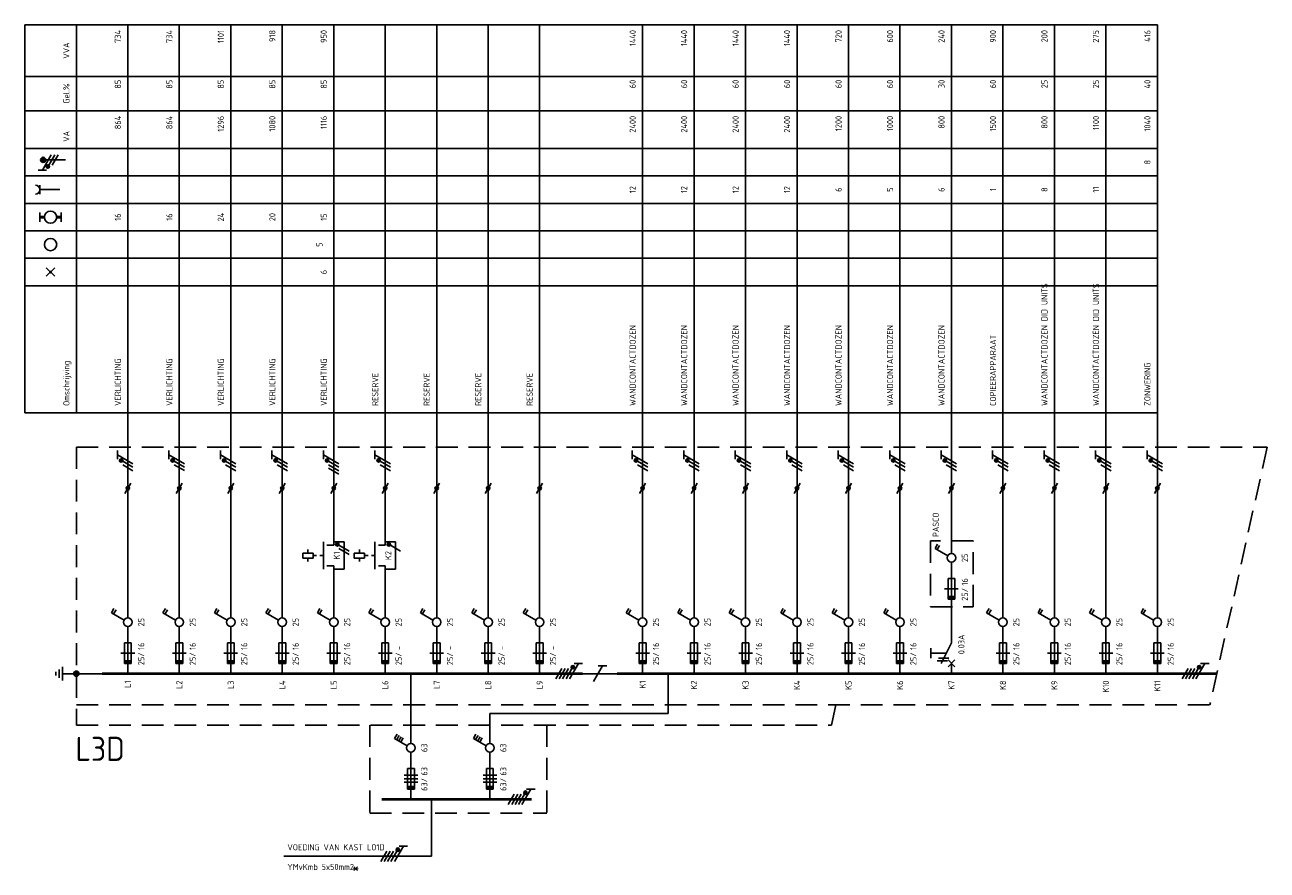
# Model space of a CAD drawing. Extents: x -1431 to 110, y 417 to 990.
# Tile 1 of 7: x -1431 to -1069, y 659 to 905. Entities that reach past the tile are written whole.
import ezdxf
from ezdxf.enums import TextEntityAlignment as Align

# ---------------------------------------------------------------- set-up
doc = ezdxf.new("R2010")
doc.units = 0
doc.linetypes.add('HIDDEN', pattern=[9.525, 6.35, -3.175])
doc.linetypes.add('STABI11', pattern=[2, 1, -1])
doc.layers.get('0').update_dxf_attribs({"linetype": 'CONTINUOUS'})
for name, color, linetype in [('EL$1----', 3, 'CONTINUOUS'), ('EL$1----_L0A', 3, 'CONTINUOUS'), ('EL$1----_L1A', 3, 'CONTINUOUS'), ('EL$1----_L1B', 3, 'CONTINUOUS'), ('EL$1----_L3A', 3, 'CONTINUOUS'), ('EL6112--', 3, 'CONTINUOUS'), ('EL6121--', 3, 'CONTINUOUS'), ('EL6222--', 3, 'CONTINUOUS')]:
    doc.layers.add(name, color=color, linetype=linetype)
doc.styles.add('BURO-018', font='iso.shx', dxfattribs={"height": 1.8})
doc.styles.add('BURO-035', font='ISO.shx', dxfattribs={"height": 3.5})

# ---------------------------------------------------------------- blocks, each defined once
blk = doc.blocks.new('0302A1_')
at = {"color": 0, "linetype": 'Continuous'}
blk.add_line((-0.87, -1.5), (0.87, 1.5), dxfattribs=at)
at = {"color": 0, "const_width": 0.5}
blk.add_lwpolyline([(-0.25, 0, 1), (0.25, 0, 1)], format="xyb", close=True, dxfattribs=at)
at = {"color": 0, "linetype": 'Continuous'}
blk.add_circle((0, 0), 0.5, dxfattribs=at)
blk = doc.blocks.new('m1s')
at = {"color": 0, "linetype": 'Continuous'}
blk.add_line((0, 54), (0, 66), dxfattribs=at)
blk = doc.blocks.new('111104')
at = {"color": 0, "linetype": 'Continuous'}
for p, q in [((-3, 6.98), (-3, 4.48)), ((-3, 5.73), (1.5, 3.13)), ((1.5, 2.13), (-1.5, 3.87)), ((1.5, 1.13), (-1.5, 2.87)), ((1.5, 0.13), (-1.5, 1.87)), ((1.5, -0.87), (-1.5, 0.87))]:
    blk.add_line(p, q, dxfattribs=at)
at = {"color": 0, "linetype": 'Continuous', "const_width": 0.5}
blk.add_lwpolyline([(-1.68, 4.12, 1), (-2.18, 4.12, 1)], format="xyb", close=True, dxfattribs=at)
at = {"color": 0, "linetype": 'Continuous'}
blk.add_circle((-1.93, 4.12), 0.5, dxfattribs=at)
at = {"color": 0, "linetype": 'Continuous', "style": 'BURO-018', "flags": 1}
blk.add_attdef('E_MATCODE', text='', height=1.8, dxfattribs=at).set_placement((0, 0), align=Align.MIDDLE)
blk = doc.blocks.new('B2')
at = {"color": 0, "linetype": 'Continuous'}
for p, q in [((-4.75, 17.74), (-4.05, 18.95)), ((-4.14, 17.39), (-3.44, 18.6)), ((0, 16.25), (0, 21)), ((-1.08, 15.62), (-4.75, 17.74)), ((0, 0), (0, 13.75)), ((-1, 9), (-1, 3)), ((1, 9), (-1, 9)), ((1, 3), (1, 9)), ((2, 6), (-2, 6)), ((-1, 3), (1, 3))]:
    blk.add_line(p, q, dxfattribs=at)
blk.add_circle((0, 15), 1.25, dxfattribs=at)
blk.add_solid([(-1, 3), (-1, 4), (1, 3), (1, 4)], dxfattribs=at)
at = {"color": 1, "linetype": 'Continuous', "style": 'BURO-018'}
blk.add_attdef('E_IGS', text='', height=1.8, rotation=90, dxfattribs=at).set_placement((3, 15), align=Align.TOP_CENTER)
at = {"color": 1, "style": 'BURO-018'}
blk.add_attdef('E_VRIJ1', (-3, 3), '', height=1.8, rotation=90, dxfattribs=at)
at = {"color": 1, "linetype": 'Continuous', "style": 'BURO-018'}
blk.add_attdef('E_ISP', text='', height=1.8, rotation=90, dxfattribs=at).set_placement((3, 6.9), align=Align.TOP_LEFT)
blk.add_attdef('E_ISPH', text='', height=1.8, rotation=90, dxfattribs=at).set_placement((3, 6.2), align=Align.TOP_RIGHT)
blk = doc.blocks.new('m1')
at = {"color": 0, "linetype": 'Continuous'}
blk.add_line((0, 21), (0, 33), dxfattribs=at)
blk = doc.blocks.new('b1s')
at = {"color": 0, "linetype": 'Continuous'}
blk.add_line((0, 33), (0, 54), dxfattribs=at)
blk = doc.blocks.new('00P')
at = {"color": 0, "linetype": 'Continuous'}
for p, q in [((0, 31), (3, 31)), ((3, 31), (3, 23)), ((3, 23), (0, 23))]:
    blk.add_line(p, q, dxfattribs=at)
blk = doc.blocks.new('M2S')
at = {"color": 0, "linetype": 'Continuous'}
for p, q in [((0, 63), (0, 66)), ((-7.5, 60.75), (-7.5, 61.75)), ((-3, 56), (-3, 64)), ((-2, 63), (0, 63)), ((-9, 60.75), (-9, 59.25)), ((-6, 60.75), (-9, 60.75)), ((-9, 59.25), (-6, 59.25)), ((-7.5, 59.25), (-7.5, 58.25)), ((-6, 59.25), (-6, 60.75)), ((-6, 60.25), (-6, 60.25)), ((-2, 57), (0, 57)), ((0, 54), (0, 57))]:
    blk.add_line(p, q, dxfattribs=at)
at = {"color": 0, "linetype": 'STABI11'}
blk.add_line((-6, 60), (-3, 60), dxfattribs=at)
at = {"color": 1, "linetype": 'Continuous', "style": 'BURO-018'}
blk.add_attdef('E_VRIJ1', (-6, 63), '', height=1.8, rotation=90, dxfattribs=at)
blk.add_attdef('E_IMS', text='', height=1.8, rotation=90, dxfattribs=at).set_placement((0, 60), align=Align.TOP_CENTER)
blk = doc.blocks.new('111104A')
at = {"color": 0, "linetype": 'Continuous'}
for p, q in [((-3, 4.98), (-3, 2.48)), ((-3, 3.73), (1.5, 1.13)), ((1.5, 0.13), (-1.5, 1.87)), ((1.5, -0.87), (-1.5, 0.87))]:
    blk.add_line(p, q, dxfattribs=at)
at = {"color": 0, "linetype": 'Continuous', "const_width": 0.5}
blk.add_lwpolyline([(-1.68, 2.12, 1), (-2.18, 2.12, 1)], format="xyb", close=True, dxfattribs=at)
at = {"color": 0, "linetype": 'Continuous'}
blk.add_circle((-1.93, 2.12), 0.5, dxfattribs=at)
at = {"color": 0, "linetype": 'Continuous', "style": 'BURO-018', "flags": 1}
blk.add_attdef('E_MATCODE', text='', height=1.8, dxfattribs=at).set_placement((0, 0), align=Align.MIDDLE)
blk = doc.blocks.new('KOLNR1')
at = {"color": 0, "linetype": 'Continuous'}
for p, q in [((1.41, -1.41), (-1.41, 1.41)), ((-1.41, -1.41), (1.41, 1.41))]:
    blk.add_line(p, q, dxfattribs=at)
at = {"color": 0, "linetype": 'Continuous', "const_width": 0.5}
blk.add_lwpolyline([(-0.25, 0, 1), (0.25, 0, 1)], format="xyb", close=True, dxfattribs=at)
blk = doc.blocks.new('KOLNR5')
at = {"color": 0, "linetype": 'Continuous'}
for p, q in [((-3.5, -1.5), (-3.5, 1.5)), ((3.5, 1.5), (3.5, -1.5))]:
    blk.add_line(p, q, dxfattribs=at)
at = {"color": 0, "linetype": 'Continuous', "const_width": 1}
for points in [[(-2, 0), (-3.5, 0)], [(2, 0), (3.5, 0)]]:
    blk.add_lwpolyline(points, dxfattribs=at)
at = {"color": 0, "linetype": 'Continuous'}
blk.add_circle((0, 0), 2, dxfattribs=at)
blk = doc.blocks.new('KOLNR3')
at = {"color": 0, "linetype": 'Continuous'}
blk.add_circle((0, 0), 2, dxfattribs=at)
blk = doc.blocks.new('KOLNR6')
at = {"color": 0, "linetype": 'Continuous'}
for p, q in [((-3.5, -1.5), (-3.5, 1.5)), ((3, 0), (-3.5, 0))]:
    blk.add_line(p, q, dxfattribs=at)
blk.add_arc((-5, 0), 1.5, 270, 90, dxfattribs=at)
blk = doc.blocks.new('B12')
at = {"color": 0, "linetype": 'Continuous'}
for p, q in [((-4.75, 17.74), (-4.05, 18.95)), ((-4.14, 17.39), (-3.44, 18.6)), ((-3.54, 17.04), (-2.84, 18.25)), ((0, 16.25), (0, 21)), ((-1.08, 15.62), (-4.75, 17.74)), ((-2.93, 16.69), (-2.23, 17.9)), ((0, 0), (0, 13.75)), ((-1, 9), (-1, 3)), ((1, 9), (-1, 9)), ((1, 3), (1, 9)), ((-2, 7), (2, 7)), ((-2, 6), (2, 6)), ((2, 5), (-2, 5)), ((-1, 3), (1, 3))]:
    blk.add_line(p, q, dxfattribs=at)
blk.add_circle((0, 15), 1.25, dxfattribs=at)
blk.add_solid([(-1, 3), (-1, 4), (1, 3), (1, 4)], dxfattribs=at)
at = {"color": 1, "linetype": 'Continuous', "style": 'BURO-018'}
blk.add_attdef('E_IGS', text='', height=1.8, rotation=90, dxfattribs=at).set_placement((3, 15), align=Align.TOP_CENTER)
at = {"color": 1, "style": 'BURO-018'}
blk.add_attdef('E_VRIJ1', (-3, 3), '', height=1.8, rotation=90, dxfattribs=at)
at = {"color": 1, "linetype": 'Continuous', "style": 'BURO-018'}
blk.add_attdef('E_ISP', text='', height=1.8, rotation=90, dxfattribs=at).set_placement((3, 6.9), align=Align.TOP_LEFT)
blk.add_attdef('E_ISPH', text='', height=1.8, rotation=90, dxfattribs=at).set_placement((3, 6.2), align=Align.TOP_RIGHT)
blk = doc.blocks.new('E00005')
at = {"color": 0, "linetype": 'Continuous'}
for p, q in [((0.5, 7.75), (-0.5, 7.75)), ((2, 5.75), (-2, 5.75)), ((1.25, 6.75), (-1.25, 6.75)), ((0, 5.75), (0, 2.5))]:
    blk.add_line(p, q, dxfattribs=at)
at = {"color": 0, "linetype": 'Continuous', "const_width": 0.75}
blk.add_lwpolyline([(-0.375, 1.75, 1), (0.375, 1.75, 1)], format="xyb", close=True, dxfattribs=at)
at = {"color": 0, "linetype": 'Continuous'}
blk.add_circle((0, 1.75), 0.75, dxfattribs=at)
at = {"color": 0, "linetype": 'Continuous', "style": 'BURO-018', "flags": 1}
blk.add_attdef('E_MATCODE', text='', height=1.8, dxfattribs=at).set_placement((0, 0), align=Align.MIDDLE)

msp = doc.modelspace()

# ---------------------------------------------------------------- linework, layer by layer
at = {"color": 1, "linetype": 'HIDDEN'}
for p, q in [((-1167.06, 754.71), (-1167.06, 735.56)), ((-1154.67, 754.71), (-1167.06, 754.71)), ((-1154.67, 735.56), (-1154.67, 754.71)), ((-1167.06, 735.56), (-1154.67, 735.56))]:
    msp.add_line(p, q, dxfattribs=at)
at = {"layer": 'EL$1----', "linetype": 'Continuous'}
for p, q in [((-1336.49, 751.74), (-1339.49, 753.48)), ((-1321.49, 751.74), (-1324.49, 753.48)), ((-1336.49, 750.74), (-1339.49, 752.48))]:
    msp.add_line(p, q, dxfattribs=at)
at = {"layer": 'EL$1----'}
for p, q in [((-1318.49, 695.71), (-1318.49, 716.06)), ((-1312.49, 662.86), (-1355.53, 662.86))]:
    msp.add_line(p, q, dxfattribs=at)
at = {"layer": 'EL$1----', "linetype": 'Continuous', "const_width": 0.5}
for points in [[(-1339.68, 753.73, 1), (-1340.18, 753.73, 1)], [(-1324.68, 753.73, 1), (-1325.18, 753.73, 1)]]:
    msp.add_lwpolyline(points, format="xyb", close=True, dxfattribs=at)
at = {"layer": 'EL$1----', "color": 3, "const_width": 0.5}
msp.add_lwpolyline([(-1166.97, 723.56), (-1166.97, 720.56)], dxfattribs=at)
at = {"layer": 'EL$1----', "linetype": 'Continuous'}
for centre in [(-1339.93, 753.73), (-1324.93, 753.73)]:
    msp.add_circle(centre, 0.5, dxfattribs=at)
at = {"layer": 'EL$1----_L0A', "color": 1}
for p, q in [((-1430.99, 905.06), (-1100.99, 905.06)), ((-1430.99, 792.06), (-1430.99, 905.06)), ((-1415.99, 792.06), (-1415.99, 905.06)), ((-1430.99, 890.06), (-1100.99, 890.06)), ((-1430.99, 880.06), (-1100.99, 880.06)), ((-1430.99, 869.06), (-1100.99, 869.06)), ((-1430.99, 869.06), (-1100.99, 869.06)), ((-1430.99, 869.06), (-1100.99, 869.06)), ((-1430.99, 869.06), (-1100.99, 869.06)), ((-1430.99, 869.06), (-1100.99, 869.06)), ((-1430.99, 869.06), (-1100.99, 869.06)), ((-1430.99, 869.06), (-1100.99, 869.06)), ((-1430.99, 869.06), (-1100.99, 869.06)), ((-1430.99, 861.06), (-1100.99, 861.06)), ((-1430.99, 861.06), (-1100.99, 861.06)), ((-1430.99, 861.06), (-1100.99, 861.06)), ((-1430.99, 861.06), (-1100.99, 861.06)), ((-1430.99, 861.06), (-1100.99, 861.06)), ((-1430.99, 861.06), (-1100.99, 861.06)), ((-1430.99, 861.06), (-1100.99, 861.06)), ((-1430.99, 861.06), (-1100.99, 861.06)), ((-1430.99, 853.06), (-1100.99, 853.06)), ((-1430.99, 845.06), (-1100.99, 845.06)), ((-1430.99, 845.06), (-1100.99, 845.06)), ((-1430.99, 837.06), (-1100.99, 837.06)), ((-1430.99, 837.06), (-1100.99, 837.06)), ((-1430.99, 829.06), (-1100.99, 829.06)), ((-1430.99, 792.06), (-1100.99, 792.06))]:
    msp.add_line(p, q, dxfattribs=at)
at = {"layer": 'EL$1----_L0A'}
for p, q in [((-1400.99, 782.06), (-1400.99, 905.06)), ((-1385.99, 782.06), (-1385.99, 905.06)), ((-1370.99, 782.06), (-1370.99, 905.06)), ((-1355.99, 782.06), (-1355.99, 905.06)), ((-1340.99, 782.06), (-1340.99, 905.06)), ((-1325.99, 782.06), (-1325.99, 905.06)), ((-1310.99, 782.06), (-1310.99, 905.06)), ((-1295.99, 782.06), (-1295.99, 905.06)), ((-1280.99, 782.06), (-1280.99, 905.06)), ((-1250.99, 782.06), (-1250.99, 905.06)), ((-1235.99, 782.06), (-1235.99, 905.06)), ((-1220.99, 782.06), (-1220.99, 905.06)), ((-1205.99, 782.06), (-1205.99, 905.06)), ((-1190.99, 782.06), (-1190.99, 905.06)), ((-1175.99, 782.06), (-1175.99, 905.06)), ((-1160.99, 782.06), (-1160.99, 905.06)), ((-1145.99, 782.06), (-1145.99, 905.06)), ((-1130.99, 782.06), (-1130.99, 905.06)), ((-1115.99, 782.06), (-1115.99, 905.06)), ((-1100.99, 782.06), (-1100.99, 905.06))]:
    msp.add_line(p, q, dxfattribs=at)
at = {"layer": 'EL$1----_L0A', "color": 1, "linetype": 'HIDDEN'}
for p, q in [((-1415.99, 782.06), (-1415.99, 701.06)), ((-1415.99, 782.06), (-1068.99, 782.06)), ((-1068.99, 782.06), (-1085.68, 706.98)), ((-1415.99, 706.98), (-1085.68, 706.98)), ((-1194.67, 706.98), (-1195.98, 701.06)), ((-1415.99, 701.06), (-1195.98, 701.06)), ((-1330.49, 701.06), (-1330.49, 675.46)), ((-1278.9, 701.06), (-1278.9, 675.46)), ((-1330.49, 675.46), (-1278.9, 675.46))]:
    msp.add_line(p, q, dxfattribs=at)
at = {"layer": 'EL$1----_L0A', "const_width": 0.7}
for points in [[(-1393.49, 716.06), (-1408.49, 716.06)], [(-1378.49, 716.06), (-1393.49, 716.06)], [(-1363.49, 716.06), (-1378.49, 716.06)], [(-1348.49, 716.06), (-1363.49, 716.06)], [(-1268.49, 716.06), (-1348.49, 716.06)], [(-1243.49, 716.06), (-1258.49, 716.06)], [(-1213.49, 716.06), (-1243.49, 716.06)], [(-1198.49, 716.06), (-1213.49, 716.06)], [(-1083.66, 716.06), (-1198.49, 716.06)], [(-1285.99, 679.46), (-1326.99, 679.46)], [(-1283.33, 679.46), (-1285.99, 679.46)]]:
    msp.add_lwpolyline(points, dxfattribs=at)
at = {"layer": 'EL$1----_L1B', "linetype": 'Continuous'}
for p, q in [((-1160.99, 725.06), (-1160.99, 737.06)), ((-1160.99, 725.06), (-1163.99, 719.06)), ((-1166.97, 722.06), (-1162.49, 722.06)), ((-1164.74, 720.56), (-1161.74, 720.56)), ((-1165.12, 719.81), (-1162.12, 719.81)), ((-1161.99, 720.06), (-1159.99, 718.06)), ((-1161.99, 718.06), (-1159.99, 720.06)), ((-1160.99, 716.06), (-1160.99, 719.06))]:
    msp.add_line(p, q, dxfattribs=at)
at = {"layer": 'EL6112--', "linetype": 'Continuous'}
for p, q in [((-1388.99, 781.04), (-1388.99, 778.54)), ((-1388.99, 779.79), (-1384.49, 777.2)), ((-1384.49, 776.2), (-1387.49, 777.93)), ((-1384.49, 775.2), (-1387.49, 776.93)), ((-1339.49, 774.2), (-1342.49, 775.93))]:
    msp.add_line(p, q, dxfattribs=at)
at = {"layer": 'EL6112--'}
for p, q in [((-1385.99, 770.06), (-1385.99, 737.06)), ((-1370.99, 770.06), (-1370.99, 737.06)), ((-1355.99, 770.06), (-1355.99, 737.06)), ((-1340.99, 770.06), (-1340.99, 756.46)), ((-1325.99, 770.06), (-1325.99, 756.46)), ((-1340.99, 744.46), (-1340.99, 737.06)), ((-1325.99, 744.46), (-1325.99, 737.06)), ((-1262.7, 718.31), (-1265.29, 713.81)), ((-1261.45, 718.31), (-1263.95, 718.31)), ((-1269.49, 716.06), (-1258.49, 716.06)), ((-1243.49, 704.46), (-1243.49, 716.06)), ((-1295.49, 695.71), (-1295.49, 704.46)), ((-1243.49, 704.46), (-1295.49, 704.46)), ((-1318.49, 693.21), (-1318.49, 679.46)), ((-1318.49, 693.21), (-1318.49, 679.46)), ((-1295.49, 693.21), (-1295.49, 679.46)), ((-1312.49, 679.46), (-1312.49, 662.86))]:
    msp.add_line(p, q, dxfattribs=at)
at = {"layer": 'EL6112--', "linetype": 'Continuous', "const_width": 0.5}
msp.add_lwpolyline([(-1387.68, 778.18, 1), (-1388.18, 778.18, 1)], format="xyb", close=True, dxfattribs=at)
at = {"layer": 'EL6112--', "linetype": 'Continuous'}
msp.add_circle((-1387.93, 778.18), 0.5, dxfattribs=at)
at = {"layer": 'EL6121--'}
msp.add_line((-1415.99, 716.06), (-1408.49, 716.06), dxfattribs=at)
at = {"layer": 'EL6222--', "linetype": 'Continuous'}
for p, q in [((-1425.89, 862.73), (-1423.29, 867.23)), ((-1425.66, 865.73), (-1419.16, 865.73)), ((-1422.29, 867.23), (-1424.02, 864.23)), ((-1421.29, 867.23), (-1423.02, 864.23)), ((-1424.64, 862.73), (-1427.14, 862.73))]:
    msp.add_line(p, q, dxfattribs=at)
at = {"layer": 'EL6222--', "const_width": 0.75}
msp.add_lwpolyline([(-1425.66, 865.36, 1), (-1425.66, 866.11, 1)], format="xyb", close=True, dxfattribs=at)
at = {"layer": 'EL6222--', "linetype": 'Continuous', "const_width": 0.5}
msp.add_lwpolyline([(-1424.27, 863.55, 1), (-1424.27, 864.05, 1)], format="xyb", close=True, dxfattribs=at)
at = {"layer": 'EL6222--', "linetype": 'Continuous'}
for centre, radius in [((-1425.66, 865.73), 0.75), ((-1424.27, 863.8), 0.5)]:
    msp.add_circle(centre, radius, dxfattribs=at)

# ---------------------------------------------------------------- block references
at = {"layer": 'EL$1----'}
for name, p in [('0302A1_', (-1400.99, 770.06)), ('0302A1_', (-1385.99, 770.06)), ('0302A1_', (-1370.99, 770.06)), ('0302A1_', (-1355.99, 770.06)), ('0302A1_', (-1340.99, 770.06)), ('0302A1_', (-1325.99, 770.06)), ('0302A1_', (-1310.99, 770.06)), ('0302A1_', (-1295.99, 770.06)), ('0302A1_', (-1280.99, 770.06)), ('0302A1_', (-1250.99, 770.06)), ('0302A1_', (-1235.99, 770.06)), ('0302A1_', (-1220.99, 770.06)), ('0302A1_', (-1205.99, 770.06)), ('0302A1_', (-1190.99, 770.06)), ('0302A1_', (-1175.99, 770.06)), ('0302A1_', (-1160.99, 770.06)), ('0302A1_', (-1145.99, 770.06)), ('0302A1_', (-1130.99, 770.06)), ('0302A1_', (-1115.99, 770.06)), ('0302A1_', (-1100.99, 770.06)), ('00P', (-1340.99, 723.46)), ('00P', (-1325.99, 723.46))]:
    msp.add_blockref(name, p, dxfattribs=at)
at = {"layer": 'EL$1----_L0A', "xscale": 0.8888888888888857, "yscale": 0.8888888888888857, "zscale": 0.8888888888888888}
for name, p in [('KOLNR6', (-1423.49, 857.06)), ('KOLNR5', (-1423.49, 849.06)), ('KOLNR3', (-1423.49, 841.06)), ('KOLNR1', (-1423.49, 833.06))]:
    msp.add_blockref(name, p, dxfattribs=at)
at = {"layer": 'EL$1----_L0A'}
for name, p in [('m1s', (-1400.99, 716.06)), ('m1s', (-1385.99, 716.06)), ('m1s', (-1370.99, 716.06)), ('m1s', (-1355.99, 716.06)), ('m1s', (-1340.99, 716.06)), ('m1s', (-1325.99, 716.06)), ('m1s', (-1310.99, 716.06)), ('m1s', (-1295.99, 716.06)), ('m1s', (-1280.99, 716.06)), ('m1s', (-1250.99, 716.06)), ('m1s', (-1235.99, 716.06)), ('m1s', (-1220.99, 716.06)), ('m1s', (-1205.99, 716.06)), ('m1s', (-1190.99, 716.06)), ('m1s', (-1175.99, 716.06)), ('m1s', (-1160.99, 716.06)), ('m1s', (-1145.99, 716.06)), ('m1s', (-1130.99, 716.06)), ('m1s', (-1115.99, 716.06)), ('m1s', (-1100.99, 716.06)), ('b1s', (-1160.99, 722.81)), ('b1s', (-1400.99, 716.06)), ('b1s', (-1310.99, 716.06)), ('b1s', (-1295.99, 716.06)), ('b1s', (-1280.99, 716.06)), ('b1s', (-1250.99, 716.06)), ('b1s', (-1235.99, 716.06)), ('b1s', (-1220.99, 716.06)), ('b1s', (-1205.99, 716.06)), ('b1s', (-1190.99, 716.06)), ('b1s', (-1175.99, 716.06)), ('b1s', (-1145.99, 716.06)), ('b1s', (-1130.99, 716.06)), ('b1s', (-1115.99, 716.06)), ('b1s', (-1100.99, 716.06)), ('m1', (-1400.99, 716.06)), ('m1', (-1310.99, 716.06)), ('m1', (-1295.99, 716.06)), ('m1', (-1280.99, 716.06)), ('m1', (-1250.99, 716.06)), ('m1', (-1235.99, 716.06)), ('m1', (-1220.99, 716.06)), ('m1', (-1205.99, 716.06)), ('m1', (-1190.99, 716.06)), ('m1', (-1175.99, 716.06)), ('m1', (-1145.99, 716.06)), ('m1', (-1130.99, 716.06)), ('m1', (-1115.99, 716.06)), ('m1', (-1100.99, 716.06))]:
    msp.add_blockref(name, p, dxfattribs=at)
ref = msp.add_blockref('B2', (-1160.99, 734.81), dxfattribs=at)
ref.add_attrib('E_ISPH', '25/', dxfattribs={"layer": '0', "color": 2, "linetype": 'Continuous', "height": 1.8, "rotation": 90, "style": 'BURO-018'}).set_placement((-1157.99, 741.02), align=Align.TOP_RIGHT)
ref.add_attrib('E_ISP', '16', dxfattribs={"layer": '0', "color": 2, "linetype": 'Continuous', "height": 1.8, "rotation": 90, "style": 'BURO-018'}).set_placement((-1157.99, 741.72), align=Align.TOP_LEFT)
ref.add_attrib('E_IGS', '25', dxfattribs={"layer": '0', "color": 2, "linetype": 'Continuous', "height": 1.8, "rotation": 90, "style": 'BURO-018'}).set_placement((-1157.99, 749.81), align=Align.TOP_CENTER)
ref = msp.add_blockref('B2', (-1400.99, 716.06), dxfattribs=at)
ref.add_attrib('E_ISPH', '25/', dxfattribs={"layer": '0', "color": 2, "linetype": 'Continuous', "height": 1.8, "rotation": 90, "style": 'BURO-018'}).set_placement((-1397.99, 722.26), align=Align.TOP_RIGHT)
ref.add_attrib('E_ISP', '16', dxfattribs={"layer": '0', "color": 2, "linetype": 'Continuous', "height": 1.8, "rotation": 90, "style": 'BURO-018'}).set_placement((-1397.99, 722.96), align=Align.TOP_LEFT)
ref.add_attrib('E_IGS', '25', dxfattribs={"layer": '0', "color": 2, "linetype": 'Continuous', "height": 1.8, "rotation": 90, "style": 'BURO-018'}).set_placement((-1397.99, 731.06), align=Align.TOP_CENTER)
ref = msp.add_blockref('B2', (-1385.99, 716.06), dxfattribs=at)
ref.add_attrib('E_ISPH', '25/', dxfattribs={"layer": '0', "color": 2, "linetype": 'Continuous', "height": 1.8, "rotation": 90, "style": 'BURO-018'}).set_placement((-1382.99, 722.26), align=Align.TOP_RIGHT)
ref.add_attrib('E_ISP', '16', dxfattribs={"layer": '0', "color": 2, "linetype": 'Continuous', "height": 1.8, "rotation": 90, "style": 'BURO-018'}).set_placement((-1382.99, 722.96), align=Align.TOP_LEFT)
ref.add_attrib('E_IGS', '25', dxfattribs={"layer": '0', "color": 2, "linetype": 'Continuous', "height": 1.8, "rotation": 90, "style": 'BURO-018'}).set_placement((-1382.99, 731.06), align=Align.TOP_CENTER)
ref = msp.add_blockref('B2', (-1370.99, 716.06), dxfattribs=at)
ref.add_attrib('E_ISPH', '25/', dxfattribs={"layer": '0', "color": 2, "linetype": 'Continuous', "height": 1.8, "rotation": 90, "style": 'BURO-018'}).set_placement((-1367.99, 722.26), align=Align.TOP_RIGHT)
ref.add_attrib('E_ISP', '16', dxfattribs={"layer": '0', "color": 2, "linetype": 'Continuous', "height": 1.8, "rotation": 90, "style": 'BURO-018'}).set_placement((-1367.99, 722.96), align=Align.TOP_LEFT)
ref.add_attrib('E_IGS', '25', dxfattribs={"layer": '0', "color": 2, "linetype": 'Continuous', "height": 1.8, "rotation": 90, "style": 'BURO-018'}).set_placement((-1367.99, 731.06), align=Align.TOP_CENTER)
ref = msp.add_blockref('B2', (-1355.99, 716.06), dxfattribs=at)
ref.add_attrib('E_ISPH', '25/', dxfattribs={"layer": '0', "color": 2, "linetype": 'Continuous', "height": 1.8, "rotation": 90, "style": 'BURO-018'}).set_placement((-1352.99, 722.26), align=Align.TOP_RIGHT)
ref.add_attrib('E_ISP', '16', dxfattribs={"layer": '0', "color": 2, "linetype": 'Continuous', "height": 1.8, "rotation": 90, "style": 'BURO-018'}).set_placement((-1352.99, 722.96), align=Align.TOP_LEFT)
ref.add_attrib('E_IGS', '25', dxfattribs={"layer": '0', "color": 2, "linetype": 'Continuous', "height": 1.8, "rotation": 90, "style": 'BURO-018'}).set_placement((-1352.99, 731.06), align=Align.TOP_CENTER)
ref = msp.add_blockref('B2', (-1340.99, 716.06), dxfattribs=at)
ref.add_attrib('E_ISPH', '25/', dxfattribs={"layer": '0', "color": 2, "linetype": 'Continuous', "height": 1.8, "rotation": 90, "style": 'BURO-018'}).set_placement((-1337.99, 722.26), align=Align.TOP_RIGHT)
ref.add_attrib('E_ISP', '16', dxfattribs={"layer": '0', "color": 2, "linetype": 'Continuous', "height": 1.8, "rotation": 90, "style": 'BURO-018'}).set_placement((-1337.99, 722.96), align=Align.TOP_LEFT)
ref.add_attrib('E_IGS', '25', dxfattribs={"layer": '0', "color": 2, "linetype": 'Continuous', "height": 1.8, "rotation": 90, "style": 'BURO-018'}).set_placement((-1337.99, 731.06), align=Align.TOP_CENTER)
ref = msp.add_blockref('B2', (-1325.99, 716.06), dxfattribs=at)
ref.add_attrib('E_ISPH', '25/', dxfattribs={"layer": '0', "color": 2, "linetype": 'Continuous', "height": 1.8, "rotation": 90, "style": 'BURO-018'}).set_placement((-1322.99, 722.26), align=Align.TOP_RIGHT)
ref.add_attrib('E_ISP', '-', dxfattribs={"layer": '0', "color": 2, "linetype": 'Continuous', "height": 1.8, "rotation": 90, "style": 'BURO-018'}).set_placement((-1322.99, 722.96), align=Align.TOP_LEFT)
ref.add_attrib('E_IGS', '25', dxfattribs={"layer": '0', "color": 2, "linetype": 'Continuous', "height": 1.8, "rotation": 90, "style": 'BURO-018'}).set_placement((-1322.99, 731.06), align=Align.TOP_CENTER)
ref = msp.add_blockref('B2', (-1310.99, 716.06), dxfattribs=at)
ref.add_attrib('E_ISPH', '25/', dxfattribs={"layer": '0', "color": 2, "linetype": 'Continuous', "height": 1.8, "rotation": 90, "style": 'BURO-018'}).set_placement((-1307.99, 722.26), align=Align.TOP_RIGHT)
ref.add_attrib('E_ISP', '-', dxfattribs={"layer": '0', "color": 2, "linetype": 'Continuous', "height": 1.8, "rotation": 90, "style": 'BURO-018'}).set_placement((-1307.99, 722.96), align=Align.TOP_LEFT)
ref.add_attrib('E_IGS', '25', dxfattribs={"layer": '0', "color": 2, "linetype": 'Continuous', "height": 1.8, "rotation": 90, "style": 'BURO-018'}).set_placement((-1307.99, 731.06), align=Align.TOP_CENTER)
ref = msp.add_blockref('B2', (-1295.99, 716.06), dxfattribs=at)
ref.add_attrib('E_ISPH', '25/', dxfattribs={"layer": '0', "color": 2, "linetype": 'Continuous', "height": 1.8, "rotation": 90, "style": 'BURO-018'}).set_placement((-1292.99, 722.26), align=Align.TOP_RIGHT)
ref.add_attrib('E_ISP', '-', dxfattribs={"layer": '0', "color": 2, "linetype": 'Continuous', "height": 1.8, "rotation": 90, "style": 'BURO-018'}).set_placement((-1292.99, 722.96), align=Align.TOP_LEFT)
ref.add_attrib('E_IGS', '25', dxfattribs={"layer": '0', "color": 2, "linetype": 'Continuous', "height": 1.8, "rotation": 90, "style": 'BURO-018'}).set_placement((-1292.99, 731.06), align=Align.TOP_CENTER)
ref = msp.add_blockref('B2', (-1280.99, 716.06), dxfattribs=at)
ref.add_attrib('E_ISPH', '25/', dxfattribs={"layer": '0', "color": 2, "linetype": 'Continuous', "height": 1.8, "rotation": 90, "style": 'BURO-018'}).set_placement((-1277.99, 722.26), align=Align.TOP_RIGHT)
ref.add_attrib('E_ISP', '-', dxfattribs={"layer": '0', "color": 2, "linetype": 'Continuous', "height": 1.8, "rotation": 90, "style": 'BURO-018'}).set_placement((-1277.99, 722.96), align=Align.TOP_LEFT)
ref.add_attrib('E_IGS', '25', dxfattribs={"layer": '0', "color": 2, "linetype": 'Continuous', "height": 1.8, "rotation": 90, "style": 'BURO-018'}).set_placement((-1277.99, 731.06), align=Align.TOP_CENTER)
ref = msp.add_blockref('B2', (-1250.99, 716.06), dxfattribs=at)
ref.add_attrib('E_ISPH', '25/', dxfattribs={"layer": '0', "color": 2, "linetype": 'Continuous', "height": 1.8, "rotation": 90, "style": 'BURO-018'}).set_placement((-1247.99, 722.26), align=Align.TOP_RIGHT)
ref.add_attrib('E_ISP', '16', dxfattribs={"layer": '0', "color": 2, "linetype": 'Continuous', "height": 1.8, "rotation": 90, "style": 'BURO-018'}).set_placement((-1247.99, 722.96), align=Align.TOP_LEFT)
ref.add_attrib('E_IGS', '25', dxfattribs={"layer": '0', "color": 2, "linetype": 'Continuous', "height": 1.8, "rotation": 90, "style": 'BURO-018'}).set_placement((-1247.99, 731.06), align=Align.TOP_CENTER)
ref = msp.add_blockref('B2', (-1235.99, 716.06), dxfattribs=at)
ref.add_attrib('E_ISPH', '25/', dxfattribs={"layer": '0', "color": 2, "linetype": 'Continuous', "height": 1.8, "rotation": 90, "style": 'BURO-018'}).set_placement((-1232.99, 722.26), align=Align.TOP_RIGHT)
ref.add_attrib('E_ISP', '16', dxfattribs={"layer": '0', "color": 2, "linetype": 'Continuous', "height": 1.8, "rotation": 90, "style": 'BURO-018'}).set_placement((-1232.99, 722.96), align=Align.TOP_LEFT)
ref.add_attrib('E_IGS', '25', dxfattribs={"layer": '0', "color": 2, "linetype": 'Continuous', "height": 1.8, "rotation": 90, "style": 'BURO-018'}).set_placement((-1232.99, 731.06), align=Align.TOP_CENTER)
ref = msp.add_blockref('B2', (-1220.99, 716.06), dxfattribs=at)
ref.add_attrib('E_ISPH', '25/', dxfattribs={"layer": '0', "color": 2, "linetype": 'Continuous', "height": 1.8, "rotation": 90, "style": 'BURO-018'}).set_placement((-1217.99, 722.26), align=Align.TOP_RIGHT)
ref.add_attrib('E_ISP', '16', dxfattribs={"layer": '0', "color": 2, "linetype": 'Continuous', "height": 1.8, "rotation": 90, "style": 'BURO-018'}).set_placement((-1217.99, 722.96), align=Align.TOP_LEFT)
ref.add_attrib('E_IGS', '25', dxfattribs={"layer": '0', "color": 2, "linetype": 'Continuous', "height": 1.8, "rotation": 90, "style": 'BURO-018'}).set_placement((-1217.99, 731.06), align=Align.TOP_CENTER)
ref = msp.add_blockref('B2', (-1205.99, 716.06), dxfattribs=at)
ref.add_attrib('E_ISPH', '25/', dxfattribs={"layer": '0', "color": 2, "linetype": 'Continuous', "height": 1.8, "rotation": 90, "style": 'BURO-018'}).set_placement((-1202.99, 722.26), align=Align.TOP_RIGHT)
ref.add_attrib('E_ISP', '16', dxfattribs={"layer": '0', "color": 2, "linetype": 'Continuous', "height": 1.8, "rotation": 90, "style": 'BURO-018'}).set_placement((-1202.99, 722.96), align=Align.TOP_LEFT)
ref.add_attrib('E_IGS', '25', dxfattribs={"layer": '0', "color": 2, "linetype": 'Continuous', "height": 1.8, "rotation": 90, "style": 'BURO-018'}).set_placement((-1202.99, 731.06), align=Align.TOP_CENTER)
ref = msp.add_blockref('B2', (-1190.99, 716.06), dxfattribs=at)
ref.add_attrib('E_ISPH', '25/', dxfattribs={"layer": '0', "color": 2, "linetype": 'Continuous', "height": 1.8, "rotation": 90, "style": 'BURO-018'}).set_placement((-1187.99, 722.26), align=Align.TOP_RIGHT)
ref.add_attrib('E_ISP', '16', dxfattribs={"layer": '0', "color": 2, "linetype": 'Continuous', "height": 1.8, "rotation": 90, "style": 'BURO-018'}).set_placement((-1187.99, 722.96), align=Align.TOP_LEFT)
ref.add_attrib('E_IGS', '25', dxfattribs={"layer": '0', "color": 2, "linetype": 'Continuous', "height": 1.8, "rotation": 90, "style": 'BURO-018'}).set_placement((-1187.99, 731.06), align=Align.TOP_CENTER)
ref = msp.add_blockref('B2', (-1175.99, 716.06), dxfattribs=at)
ref.add_attrib('E_ISPH', '25/', dxfattribs={"layer": '0', "color": 2, "linetype": 'Continuous', "height": 1.8, "rotation": 90, "style": 'BURO-018'}).set_placement((-1172.99, 722.26), align=Align.TOP_RIGHT)
ref.add_attrib('E_ISP', '16', dxfattribs={"layer": '0', "color": 2, "linetype": 'Continuous', "height": 1.8, "rotation": 90, "style": 'BURO-018'}).set_placement((-1172.99, 722.96), align=Align.TOP_LEFT)
ref.add_attrib('E_IGS', '25', dxfattribs={"layer": '0', "color": 2, "linetype": 'Continuous', "height": 1.8, "rotation": 90, "style": 'BURO-018'}).set_placement((-1172.99, 731.06), align=Align.TOP_CENTER)
ref = msp.add_blockref('B2', (-1145.99, 716.06), dxfattribs=at)
ref.add_attrib('E_ISPH', '25/', dxfattribs={"layer": '0', "color": 2, "linetype": 'Continuous', "height": 1.8, "rotation": 90, "style": 'BURO-018'}).set_placement((-1142.99, 722.26), align=Align.TOP_RIGHT)
ref.add_attrib('E_ISP', '16', dxfattribs={"layer": '0', "color": 2, "linetype": 'Continuous', "height": 1.8, "rotation": 90, "style": 'BURO-018'}).set_placement((-1142.99, 722.96), align=Align.TOP_LEFT)
ref.add_attrib('E_IGS', '25', dxfattribs={"layer": '0', "color": 2, "linetype": 'Continuous', "height": 1.8, "rotation": 90, "style": 'BURO-018'}).set_placement((-1142.99, 731.06), align=Align.TOP_CENTER)
ref = msp.add_blockref('B2', (-1130.99, 716.06), dxfattribs=at)
ref.add_attrib('E_ISPH', '25/', dxfattribs={"layer": '0', "color": 2, "linetype": 'Continuous', "height": 1.8, "rotation": 90, "style": 'BURO-018'}).set_placement((-1127.99, 722.26), align=Align.TOP_RIGHT)
ref.add_attrib('E_ISP', '16', dxfattribs={"layer": '0', "color": 2, "linetype": 'Continuous', "height": 1.8, "rotation": 90, "style": 'BURO-018'}).set_placement((-1127.99, 722.96), align=Align.TOP_LEFT)
ref.add_attrib('E_IGS', '25', dxfattribs={"layer": '0', "color": 2, "linetype": 'Continuous', "height": 1.8, "rotation": 90, "style": 'BURO-018'}).set_placement((-1127.99, 731.06), align=Align.TOP_CENTER)
ref = msp.add_blockref('B2', (-1115.99, 716.06), dxfattribs=at)
ref.add_attrib('E_ISPH', '25/', dxfattribs={"layer": '0', "color": 2, "linetype": 'Continuous', "height": 1.8, "rotation": 90, "style": 'BURO-018'}).set_placement((-1112.99, 722.26), align=Align.TOP_RIGHT)
ref.add_attrib('E_ISP', '16', dxfattribs={"layer": '0', "color": 2, "linetype": 'Continuous', "height": 1.8, "rotation": 90, "style": 'BURO-018'}).set_placement((-1112.99, 722.96), align=Align.TOP_LEFT)
ref.add_attrib('E_IGS', '25', dxfattribs={"layer": '0', "color": 2, "linetype": 'Continuous', "height": 1.8, "rotation": 90, "style": 'BURO-018'}).set_placement((-1112.99, 731.06), align=Align.TOP_CENTER)
ref = msp.add_blockref('B2', (-1100.99, 716.06), dxfattribs=at)
ref.add_attrib('E_ISPH', '25/', dxfattribs={"layer": '0', "color": 2, "linetype": 'Continuous', "height": 1.8, "rotation": 90, "style": 'BURO-018'}).set_placement((-1097.99, 722.26), align=Align.TOP_RIGHT)
ref.add_attrib('E_ISP', '16', dxfattribs={"layer": '0', "color": 2, "linetype": 'Continuous', "height": 1.8, "rotation": 90, "style": 'BURO-018'}).set_placement((-1097.99, 722.96), align=Align.TOP_LEFT)
ref.add_attrib('E_IGS', '25', dxfattribs={"layer": '0', "color": 2, "linetype": 'Continuous', "height": 1.8, "rotation": 90, "style": 'BURO-018'}).set_placement((-1097.99, 731.06), align=Align.TOP_CENTER)
at = {"layer": 'EL$1----_L1A'}
ref = msp.add_blockref('M2S', (-1340.99, 690.46), dxfattribs=at)
ref.add_attrib('E_IMS', 'K1', dxfattribs={"layer": '0', "color": 2, "linetype": 'Continuous', "height": 1.8, "rotation": 90, "style": 'BURO-018'}).set_placement((-1340.99, 750.46), align=Align.TOP_CENTER)
ref = msp.add_blockref('M2S', (-1325.99, 690.46), dxfattribs=at)
ref.add_attrib('E_IMS', 'K2', dxfattribs={"layer": '0', "color": 2, "linetype": 'Continuous', "height": 1.8, "rotation": 90, "style": 'BURO-018'}).set_placement((-1325.99, 750.46), align=Align.TOP_CENTER)
ref = msp.add_blockref('B12', (-1318.49, 679.46), dxfattribs=at)
ref.add_attrib('E_ISPH', '63/', dxfattribs={"layer": '0', "color": 2, "linetype": 'Continuous', "height": 1.8, "rotation": 90, "style": 'BURO-018'}).set_placement((-1315.49, 685.66), align=Align.TOP_RIGHT)
ref.add_attrib('E_ISP', '63', dxfattribs={"layer": '0', "color": 2, "linetype": 'Continuous', "height": 1.8, "rotation": 90, "style": 'BURO-018'}).set_placement((-1315.49, 686.36), align=Align.TOP_LEFT)
ref.add_attrib('E_IGS', '63', dxfattribs={"layer": '0', "color": 2, "linetype": 'Continuous', "height": 1.8, "rotation": 90, "style": 'BURO-018'}).set_placement((-1315.49, 694.46), align=Align.TOP_CENTER)
ref = msp.add_blockref('B12', (-1295.49, 679.46), dxfattribs=at)
ref.add_attrib('E_ISPH', '63/', dxfattribs={"layer": '0', "color": 2, "linetype": 'Continuous', "height": 1.8, "rotation": 90, "style": 'BURO-018'}).set_placement((-1292.49, 685.66), align=Align.TOP_RIGHT)
ref.add_attrib('E_ISP', '63', dxfattribs={"layer": '0', "color": 2, "linetype": 'Continuous', "height": 1.8, "rotation": 90, "style": 'BURO-018'}).set_placement((-1292.49, 686.36), align=Align.TOP_LEFT)
ref.add_attrib('E_IGS', '63', dxfattribs={"layer": '0', "color": 2, "linetype": 'Continuous', "height": 1.8, "rotation": 90, "style": 'BURO-018'}).set_placement((-1292.49, 694.46), align=Align.TOP_CENTER)
at = {"layer": 'EL6112--'}
for p in [(-1400.99, 776.06), (-1370.99, 776.06), (-1355.99, 776.06), (-1340.99, 776.06), (-1325.99, 776.06), (-1250.99, 776.06), (-1235.99, 776.06), (-1220.99, 776.06), (-1205.99, 776.06), (-1190.99, 776.06), (-1175.99, 776.06), (-1160.99, 776.06), (-1145.99, 776.06), (-1130.99, 776.06), (-1115.99, 776.06), (-1100.99, 776.06)]:
    msp.add_blockref('111104A', p, dxfattribs=at)
at = {"layer": 'EL6112--', "rotation": 270}
for p in [(-1275.43, 716.06), (-1092.92, 716.06), (-1289.26, 679.46), (-1326.43, 662.86)]:
    msp.add_blockref('111104', p, dxfattribs=at)
at = {"layer": 'EL6121--', "rotation": 90}
msp.add_blockref('E00005', (-1414.24, 716.06), dxfattribs=at)

# ---------------------------------------------------------------- texts
at = {"layer": 'EL$1----', "color": 2}
for s, height, style, p in [('VOEDING VAN KAST LO1D', 1.8, 'BURO-018', (-1354.49, 664.59)), ('YMvKmb 5x50mm2', 1.8, 'BURO-018', (-1354.49, 658.86)), ('*', 3.5, 'BURO-035', (-1335.66, 657.86))]:
    msp.add_text(s, height=height, dxfattribs=dict(at, style=style)).set_placement(p)
at = {"layer": 'EL$1----_L0A', "color": 2, "style": 'BURO-018'}
for s, p in [('734', (-1402.99, 903.56)), ('734', (-1387.99, 903.56)), ('1101', (-1372.99, 903.56)), ('918', (-1357.99, 903.56)), ('950', (-1342.99, 903.56)), ('1440', (-1252.99, 903.56)), ('1440', (-1237.99, 903.56)), ('1440', (-1222.99, 903.56)), ('1440', (-1207.99, 903.56)), ('720', (-1192.99, 903.56)), ('600', (-1177.99, 903.56)), ('240', (-1162.99, 903.56)), ('900', (-1147.99, 903.56)), ('200', (-1132.99, 903.56)), ('275', (-1117.99, 903.56)), ('416', (-1102.99, 903.56)), ('85', (-1402.99, 889.06)), ('85', (-1387.99, 889.06)), ('85', (-1372.99, 889.06)), ('85', (-1357.99, 889.06)), ('85', (-1342.99, 889.06)), ('60', (-1252.99, 889.06)), ('60', (-1237.99, 889.06)), ('60', (-1222.99, 889.06)), ('60', (-1207.99, 889.06)), ('60', (-1192.99, 889.06)), ('60', (-1177.99, 889.06)), ('30', (-1162.99, 889.06)), ('60', (-1147.99, 889.06)), ('25', (-1132.99, 889.06)), ('25', (-1117.99, 889.06)), ('40', (-1102.99, 889.06)), ('864', (-1402.99, 878.56)), ('864', (-1387.99, 878.56)), ('1296', (-1372.99, 878.56)), ('1080', (-1357.99, 878.56)), ('1116', (-1342.99, 878.56)), ('2400', (-1252.99, 878.56)), ('2400', (-1237.99, 878.56)), ('2400', (-1222.99, 878.56)), ('2400', (-1207.99, 878.56)), ('1200', (-1192.99, 878.56)), ('1000', (-1177.99, 878.56)), ('800', (-1162.99, 878.56)), ('1500', (-1147.99, 878.56)), ('800', (-1132.99, 878.56)), ('1100', (-1117.99, 878.56)), ('1040', (-1102.99, 878.56))]:
    msp.add_text(s, height=1.8, rotation=90, dxfattribs=at).set_placement(p, align=Align.RIGHT)
for s, p in [('VVA', (-1417.99, 897.56)), ('Gel.%', (-1417.99, 885.06)), ('VA', (-1417.99, 872.56)), ('8', (-1102.99, 865.06)), ('12', (-1252.99, 857.06)), ('12', (-1237.99, 857.06)), ('12', (-1222.99, 857.06)), ('12', (-1207.99, 857.06)), ('11', (-1117.99, 857.06)), ('6', (-1192.99, 857.06)), ('5', (-1177.99, 857.06)), ('6', (-1162.99, 857.06)), ('1', (-1147.99, 857.06)), ('8', (-1132.99, 857.06)), ('16', (-1402.99, 849.06)), ('16', (-1387.99, 849.06)), ('24', (-1372.99, 849.06)), ('20', (-1357.99, 849.06)), ('15', (-1342.99, 849.06)), ('5', (-1344.26, 841.06)), ('6', (-1342.99, 833.06))]:
    msp.add_text(s, height=1.8, rotation=90, dxfattribs=at).set_placement(p, align=Align.CENTER)
for s, p in [('WANDCONTACTDOZEN DID UNITS', (-1132.99, 794.06)), ('WANDCONTACTDOZEN DID UNITS', (-1117.99, 794.06)), ('WANDCONTACTDOZEN', (-1252.99, 794.06)), ('WANDCONTACTDOZEN', (-1237.99, 794.06)), ('WANDCONTACTDOZEN', (-1222.99, 794.06)), ('WANDCONTACTDOZEN', (-1207.99, 794.06)), ('WANDCONTACTDOZEN', (-1192.99, 794.06)), ('WANDCONTACTDOZEN', (-1177.99, 794.06)), ('WANDCONTACTDOZEN', (-1162.99, 794.06)), ('COPIEERAPPARAAT', (-1147.99, 794.06)), ('Omschrijving', (-1417.99, 794.06)), ('VERLICHTING', (-1402.99, 794.06)), ('VERLICHTING', (-1387.99, 794.06)), ('VERLICHTING', (-1372.99, 794.06)), ('VERLICHTING', (-1357.99, 794.06)), ('VERLICHTING', (-1342.99, 794.06)), ('ZONWERING', (-1102.99, 794.06)), ('RESERVE', (-1327.99, 794.06)), ('RESERVE', (-1312.99, 794.06)), ('RESERVE', (-1297.99, 794.06)), ('RESERVE', (-1282.99, 794.06))]:
    msp.add_text(s, height=1.8, rotation=90, dxfattribs=at).set_placement(p)
for s, p in [('L1', (-1400.99, 714.06)), ('L2', (-1385.99, 714.06)), ('L3', (-1370.99, 714.06)), ('L4', (-1355.99, 714.06)), ('L5', (-1340.99, 714.06)), ('L6', (-1325.99, 714.06)), ('L7', (-1310.99, 714.06)), ('L8', (-1295.99, 714.06)), ('L9', (-1280.99, 714.06)), ('K1', (-1250.99, 714.06)), ('K2', (-1235.99, 714.06)), ('K3', (-1220.99, 714.06)), ('K4', (-1205.99, 714.06)), ('K5', (-1190.99, 714.06)), ('K6', (-1175.99, 714.06)), ('K7', (-1160.99, 714.06)), ('K8', (-1145.99, 714.06)), ('K9', (-1130.99, 714.06)), ('K10', (-1115.99, 714.06)), ('K11', (-1100.99, 714.06))]:
    msp.add_text(s, height=1.8, rotation=90, dxfattribs=at).set_placement(p, align=Align.MIDDLE_RIGHT)
at = {"layer": 'EL$1----_L1B', "color": 2, "style": 'BURO-018'}
for s, p in [('PASCO', (-1166.45, 755.87)), ('0.03A', (-1158.99, 721.73))]:
    msp.add_text(s, height=1.8, rotation=90, dxfattribs=at).set_placement(p, align=Align.TOP_LEFT)
at = {"layer": 'EL$1----_L3A', "color": 4, "style": 'BURO-018'}
msp.add_text('L3D', height=7, dxfattribs=at).set_placement((-1401.87, 694.17), align=Align.MIDDLE_RIGHT)

doc.saveas('drawing.dxf')
